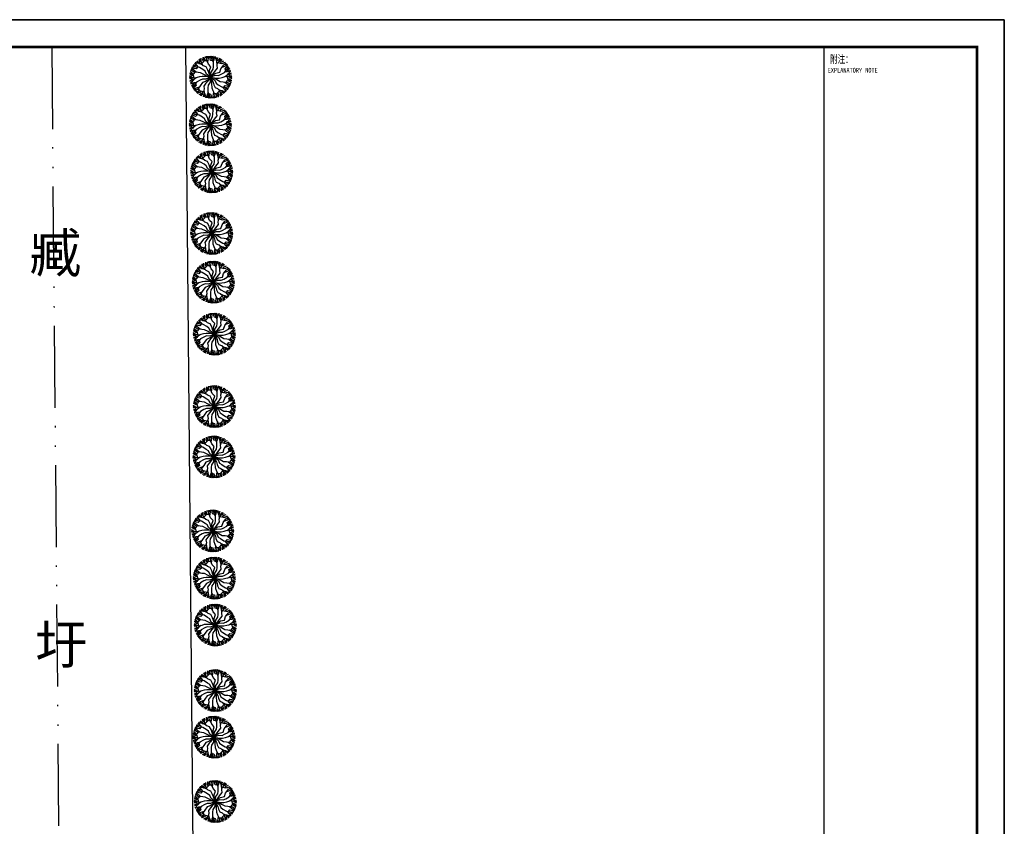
# Model space of a CAD drawing. Extents: x 499156 to 998412, y 3804753 to 7609653.
# Tile 8 of 9: x 499253 to 499325, y 3804813 to 3804872. Entities that reach past the tile are written whole.
import ezdxf
from ezdxf.enums import TextEntityAlignment as Align

# ---------------------------------------------------------------- set-up
doc = ezdxf.new("R2010")
doc.units = 0
doc.linetypes.add('X7', pattern=[9.999, 6, -1.333, 0, -1.333, 0, -1.333])
doc.layers.get('0').update_dxf_attribs({"linetype": 'CONTINUOUS'})
for name, color, linetype in [('PUB_TITLE', 4, 'CONTINUOUS'), ('TK', 7, 'CONTINUOUS'), ('绿地', 84, 'CONTINUOUS'), ('道路1', 4, 'CONTINUOUS')]:
    doc.layers.add(name, color=color, linetype=linetype)
doc.styles.get("Standard").update_dxf_attribs({"font": 'rs.shx', "bigfont": 'hztxt.shx'})
doc.styles.add('TKHZ1', font='txt', dxfattribs={"width": 0.8})
doc.styles.add('宋体', font='txt')

# ---------------------------------------------------------------- blocks, each defined once
blk = doc.blocks.new('M_F7')
for points in [[(-215, 327), (-158, 384), (-140, 428), (-134, 489)], [(-170, 372), (-190, 407), (-181, 474)], [(-86, 391), (-135, 393), (-165, 428), (-171, 478)], [(-151, 411), (-143, 436), (-135, 489)], [(-93, 449), (-114, 494)], [(-1, -1), (-22, 73), (-24, 159), (7, 251), (-54, 315), (-98, 418), (-84, 500)], [(-71, 356), (-44, 503)], [(-55, 442), (-69, 502)], [(49, 391), (-1, 403), (-13, 441), (-24, 503)], [(-1, -1), (13, 119), (57, 188), (65, 251), (67, 349), (-1, 503)], [(34, 424), (32, 478), (24, 503)], [(76, 405), (67, 447), (50, 503)], [(60, 366), (83, 420), (91, 453), (94, 498)], [(141, 424), (114, 459), (119, 493)], [(152, 368), (139, 401), (141, 434), (157, 482)], [(159, 305), (151, 378), (166, 438), (181, 473)], [(-315, 238), (-351, 201), (-389, 210), (-449, 231)], [(-1, -1), (-98, 71), (-135, 144), (-186, 182), (-270, 233), (-437, 251)], [(-352, 242), (-399, 267), (-425, 273)], [(-313, 269), (-355, 282), (-412, 295)], [(-288, 235), (-323, 282), (-348, 305), (-386, 331)], [(-298, 334), (-342, 329), (-369, 349)], [(-244, 316), (-279, 321), (-307, 340), (-340, 377)], [(-186, 291), (-253, 320), (-298, 364), (-321, 394)], [(-271, 338), (-263, 391), (-282, 422)], [(-221, 345), (-250, 397), (-256, 438)], [(-1, -1), (-47, 110), (-64, 171), (-106, 249), (-169, 274), (-212, 316), (-230, 376), (-227, 454)], [(-1, -1), (50, 68), (102, 134), (163, 215), (153, 282), (168, 340), (211, 386), (280, 422)], [(-1, -1), (53, 55), (126, 99), (221, 118), (247, 203), (313, 293), (392, 322)], [(-1, -1), (110, 48), (192, 43), (250, 68), (336, 115), (436, 251)], [(157, 402), (207, 422), (225, 454)], [(176, 348), (254, 328), (301, 334), (358, 359)], [(189, 363), (219, 413), (252, 440)], [(237, 332), (258, 367), (320, 393)], [(273, 238), (414, 288)], [(281, 335), (307, 341), (357, 360)], [(343, 304), (372, 345)], [(363, 152), (349, 201), (376, 230), (424, 272)], [(356, 268), (401, 310)], [(-1, -1), (-132, 15), (-201, 15), (-264, 8), (-323, -9), (-381, -25), (-442, -11), (-508, 30)], [(-408, 39), (-449, 39), (-502, 80)], [(-383, 121), (-409, 79), (-454, 72), (-500, 91)], [(-392, -23), (-413, 55), (-442, 93), (-492, 129)], [(-433, 75), (-451, 94), (-492, 128)], [(-437, 144), (-486, 149)], [(-1, -1), (-76, 18), (-151, 59), (-242, 105), (-301, 112), (-412, 124), (-476, 177)], [(-412, 174), (-471, 192)], [(-345, 116), (-459, 214)], [(-1, -1), (138, -24), (206, -22), (275, -7), (321, 7), (379, 23), (441, 9), (506, -32)], [(344, 14), (403, 57), (463, 74), (501, 79)], [(347, 130), (405, 137), (438, 147), (479, 167)], [(385, 182), (431, 210), (448, 229)], [(389, 135), (421, 164), (461, 207)], [(390, 21), (411, -57), (440, -95), (490, -131)], [(395, 51), (417, 79), (447, 94), (496, 104)], [(409, 16), (468, 16), (507, 1)], [(427, 64), (469, 30), (506, 31)], [(438, 89), (455, 130), (487, 142)], [(-410, -18), (-470, -18), (-509, -3)], [(-429, -66), (-471, -32), (-508, -33)], [(-346, -16), (-405, -59), (-465, -76), (-502, -81)], [(-397, -53), (-419, -81), (-449, -96), (-498, -106)], [(-439, -91), (-457, -132), (-488, -144)], [(-349, -132), (-407, -139), (-440, -149), (-480, -168)], [(-390, -137), (-422, -166), (-463, -209)], [(-386, -184), (-432, -212), (-450, -231)], [(-1, -1), (-112, -49), (-194, -45), (-252, -70), (-338, -117), (-437, -253)], [(-365, -154), (-350, -203), (-377, -232), (-426, -273)], [(-1, -1), (-54, -57), (-127, -101), (-193, -129), (-248, -205), (-314, -295), (-393, -324)], [(-1, -1), (-86, -109), (-115, -148), (-164, -217), (-154, -284), (-170, -342), (-213, -388), (-281, -424)], [(-1, -1), (-14, -121), (-59, -190), (-67, -253), (-69, -351), (-1, -505)], [(-1, -1), (21, -75), (23, -161), (26, -253), (52, -317), (97, -419), (83, -502)], [(-1, -1), (74, -19), (149, -60), (228, -107), (300, -113), (410, -126), (475, -179)], [(-1, -1), (97, -73), (134, -146), (184, -184), (268, -235), (436, -253)], [(-1, -1), (63, -121), (75, -185), (105, -250), (167, -275), (210, -318), (229, -378), (226, -456)], [(314, -240), (349, -203), (387, -211), (448, -233)], [(343, -118), (457, -216)], [(381, -122), (407, -81), (453, -74), (499, -92)], [(407, -41), (448, -41), (501, -82)], [(410, -175), (469, -194)], [(431, -77), (449, -96), (491, -130)], [(435, -146), (485, -151)], [(-274, -240), (-416, -290)], [(-357, -270), (-403, -312)], [(-345, -306), (-373, -346)], [(-177, -350), (-256, -330), (-302, -336), (-359, -361)], [(-283, -337), (-308, -343), (-358, -362)], [(-297, -271), (-274, -314), (-290, -357), (-330, -388)], [(-239, -334), (-260, -369), (-322, -395)], [(-191, -364), (-221, -415), (-253, -442)], [(-159, -404), (-209, -424), (-227, -456)], [(-161, -307), (-152, -380), (-168, -440), (-183, -475)], [(-154, -370), (-141, -403), (-143, -436), (-158, -484)], [(-142, -426), (-115, -461), (-120, -495)], [(-61, -368), (-84, -422), (-92, -455), (-95, -500)], [(-78, -406), (-69, -449), (-51, -505)], [(-50, -392), (-1, -405), (11, -442), (23, -505)], [(-35, -426), (-34, -480), (-26, -505)], [(70, -358), (42, -505)], [(54, -444), (67, -504)], [(85, -392), (134, -394), (163, -430), (170, -479)], [(91, -451), (112, -496)], [(213, -329), (157, -386), (139, -430), (132, -491)], [(149, -413), (142, -438), (133, -491)], [(169, -374), (189, -409), (179, -476)], [(185, -293), (251, -322), (296, -365), (319, -396)], [(219, -347), (248, -398), (255, -440)], [(242, -318), (277, -323), (305, -341), (339, -379)], [(269, -339), (261, -393), (280, -424)], [(287, -237), (322, -284), (347, -307), (384, -332)], [(296, -336), (340, -330), (367, -351)], [(312, -270), (353, -284), (411, -297)], [(350, -244), (398, -269), (423, -275)]]:
    blk.add_lwpolyline(points)
at = {"width": 0.8, "flags": 9}
for tag in ['YSIZE', 'XSIZE']:
    blk.add_attdef(tag, (3, -3), '', height=0.2, dxfattribs=at)
blk = doc.blocks.new('wrtgtg')
at = {"color": 4}
blk.add_line((7804, -4841), (7804, 52559), dxfattribs=at)
at = {"layer": 'PUB_TITLE'}
for p, q in [((-75296, 53559), (8804, 53559)), ((8804, 53559), (8804, -5841)), ((2204, 52559), (7804, 52559)), ((2204, 52559), (7804, 52559)), ((7804, -4841), (7804, 52559))]:
    blk.add_line(p, q, dxfattribs=at)
blk.add_lwpolyline([(-75296, -5841), (8804, -5841), (8804, 53559), (-75296, 53559)], close=True, dxfattribs=at)
at = {"layer": 'PUB_TITLE', "const_width": 100}
blk.add_lwpolyline([(-72796, -4841), (7804, -4841), (7804, 52559), (-72796, 52559)], close=True, dxfattribs=at)
at = {"layer": 'PUB_TITLE', "const_width": 50}
blk.add_lwpolyline([(2204, -4841), (2204, 52559)], dxfattribs=at)
at = {"layer": 'TK', "style": 'TKHZ1', "width": 0.7}
blk.add_text('附注：', height=280, dxfattribs=at).set_placement((2431, 51973))
at = {"layer": 'TK', "style": 'TKHZ1', "width": 0.8}
blk.add_text('EXPLANATORY NOTE', height=175, dxfattribs=at).set_placement((3257, 51710), align=Align.MIDDLE)

msp = doc.modelspace()

# ---------------------------------------------------------------- linework, layer by layer
at = {"layer": '道路1', "linetype": 'Continuous'}
msp.add_line((499265.454, 3804787.786), (499264.719, 3804869.976), dxfattribs=at)
at = {"layer": '道路1', "color": 1, "linetype": 'X7'}
msp.add_lwpolyline([(499254.893, 3804869.976), (499255.815, 3804766.904)], dxfattribs=at)

# ---------------------------------------------------------------- block references
at = {"xscale": 0.002, "yscale": 0.002, "zscale": 0.002}
msp.add_blockref('wrtgtg', (499307.001, 3804764.859), dxfattribs=at)
at = {"layer": '绿地', "xscale": 0.003048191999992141, "yscale": 0.003048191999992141, "zscale": 0.003048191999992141}
for p in [(499266.527, 3804867.772), (499266.499, 3804864.292, 122.156), (499266.608, 3804860.841, 121.986), (499266.608, 3804856.335, 121.986), (499266.723, 3804852.778, 121.986), (499266.805, 3804848.971), (499266.805, 3804843.665), (499266.774, 3804839.983), (499266.681, 3804834.568), (499266.806, 3804831.121), (499266.868, 3804827.687), (499266.868, 3804822.883), (499266.775, 3804819.48), (499266.868, 3804814.767)]:
    msp.add_blockref('M_F7', p, dxfattribs=at)

# ---------------------------------------------------------------- texts
at = {"layer": 'TK', "linetype": 'Continuous', "style": '宋体'}
for s, p in [('臧', (499255.162, 3804854.96, -99.694)), ('圩', (499255.605, 3804826.284, 88.743))]:
    msp.add_text(s, height=2.8, dxfattribs=at).set_placement(p, align=Align.MIDDLE)

doc.saveas('drawing.dxf')
